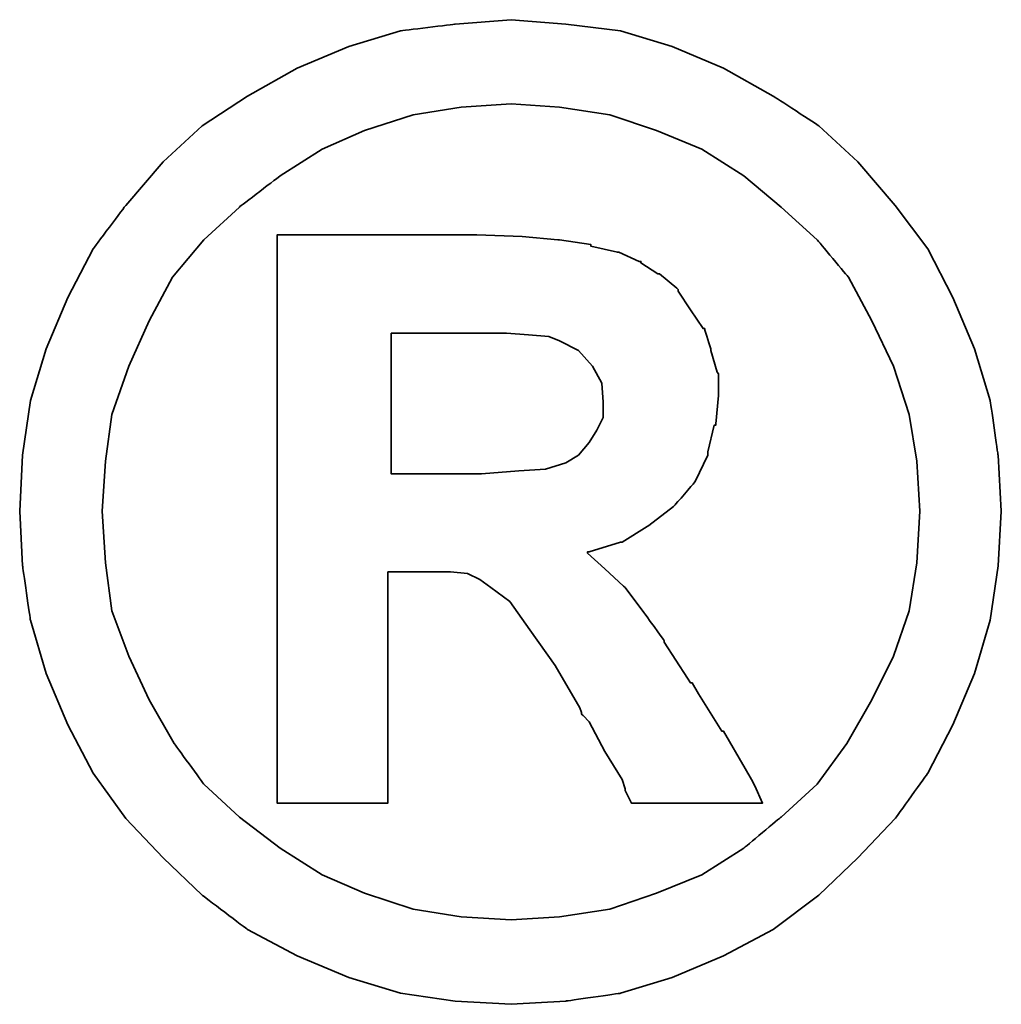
# Model space of a CAD drawing. Header units: millimetres. Extents: x 13 to 415, y 108 to 235.
# Tile 50 of 53: x 321.71 to 323.35, y 145.32 to 146.97. Entities that reach past the tile are written whole.
import ezdxf

# ---------------------------------------------------------------- set-up
doc = ezdxf.new("R2010")
doc.units = ezdxf.units.MM
doc.header["$LTSCALE"] = 0.15
doc.layers.add('DIM', color=4, linetype='CONTINUOUS')
doc.layers.add('layer 1', color=7, linetype='CONTINUOUS')

# ---------------------------------------------------------------- blocks, each defined once
blk = doc.blocks.new('TBI MOTION logo(完整正式版)')
at = {"layer": 'layer 1', "color": 22, "lineweight": 35}
for points, knots in [([(81.20634, 4.98624), (81.20634, 4.98624), (81.18649, 5.32862), (81.18649, 5.32862), (81.18649, 5.32862), (81.18649, 5.32862), (81.13886, 5.66206), (81.13886, 5.66206), (81.13886, 5.66206), (81.13886, 5.66206), (81.04359, 5.97764), (81.04359, 5.97764), (81.04359, 5.97764), (81.04359, 5.97764), (80.91061, 6.29124), (80.91061, 6.29124), (80.91061, 6.29124), (80.91061, 6.29124), (80.75778, 6.58697), (80.75778, 6.58697), (80.75778, 6.58697), (80.75778, 6.58697), (80.5593, 6.85294), (80.5593, 6.85294), (80.5593, 6.85294), (80.5593, 6.85294), (80.33105, 7.1189), (80.33105, 7.1189), (80.33105, 7.1189), (80.33105, 7.1189), (80.09287, 7.33921), (80.09287, 7.33921), (80.09287, 7.33921), (80.09287, 7.33921), (79.815, 7.51982), (79.815, 7.51982), (79.815, 7.51982), (79.815, 7.51982), (79.51133, 7.69051), (79.51133, 7.69051), (79.51133, 7.69051), (79.51133, 7.69051), (79.19773, 7.8235), (79.19773, 7.8235), (79.19773, 7.8235), (79.19773, 7.8235), (78.88215, 7.91877), (78.88215, 7.91877), (78.88215, 7.91877), (78.88215, 7.91877), (78.54871, 7.95846), (78.54871, 7.95846), (78.54871, 7.95846), (78.54871, 7.95846), (78.21526, 7.98625), (78.21526, 7.98625), (78.21526, 7.98625), (78.21526, 7.98625), (77.87388, 7.95846), (77.87388, 7.95846), (77.87388, 7.95846), (77.87388, 7.95846), (77.54044, 7.91877), (77.54044, 7.91877), (77.54044, 7.91877), (77.54044, 7.91877), (77.22485, 7.8235), (77.22485, 7.8235), (77.22485, 7.8235), (77.22485, 7.8235), (76.91027, 7.69051), (76.91027, 7.69051), (76.91027, 7.69051), (76.91027, 7.69051), (76.6056, 7.51982), (76.6056, 7.51982), (76.6056, 7.51982), (76.6056, 7.51982), (76.32972, 7.33921), (76.32972, 7.33921), (76.32972, 7.33921), (76.32972, 7.33921), (76.09154, 7.1189), (76.09154, 7.1189), (76.09154, 7.1189), (76.09154, 7.1189), (75.86329, 6.85294), (75.86329, 6.85294), (75.86329, 6.85294), (75.86329, 6.85294), (75.66382, 6.58697), (75.66382, 6.58697), (75.66382, 6.58697), (75.66382, 6.58697), (75.51099, 6.29124), (75.51099, 6.29124), (75.51099, 6.29124), (75.51099, 6.29124), (75.37702, 5.97764), (75.37702, 5.97764), (75.37702, 5.97764), (75.37702, 5.97764), (75.28175, 5.66206), (75.28175, 5.66206), (75.28175, 5.66206), (75.28175, 5.66206), (75.23411, 5.32862), (75.23411, 5.32862), (75.23411, 5.32862), (75.23411, 5.32862), (75.21625, 4.98624), (75.21625, 4.98624), (75.21625, 4.98624), (75.21625, 4.98624), (75.23411, 4.6528), (75.23411, 4.6528), (75.23411, 4.6528), (75.23411, 4.6528), (75.28175, 4.32035), (75.28175, 4.32035), (75.28175, 4.32035), (75.28175, 4.32035), (75.37702, 3.99583), (75.37702, 3.99583), (75.37702, 3.99583), (75.37702, 3.99583), (75.51099, 3.68224), (75.51099, 3.68224), (75.51099, 3.68224), (75.51099, 3.68224), (75.66382, 3.38749), (75.66382, 3.38749), (75.66382, 3.38749), (75.66382, 3.38749), (75.86329, 3.10963), (75.86329, 3.10963), (75.86329, 3.10963), (75.86329, 3.10963), (76.09154, 2.87145), (76.09154, 2.87145), (76.09154, 2.87145), (76.09154, 2.87145), (76.32972, 2.6432), (76.32972, 2.6432), (76.32972, 2.6432), (76.32972, 2.6432), (76.6056, 2.43381), (76.6056, 2.43381), (76.6056, 2.43381), (76.6056, 2.43381), (76.91027, 2.27205), (76.91027, 2.27205), (76.91027, 2.27205), (76.91027, 2.27205), (77.22485, 2.13906), (77.22485, 2.13906), (77.22485, 2.13906), (77.22485, 2.13906), (77.54044, 2.0438), (77.54044, 2.0438), (77.54044, 2.0438), (77.54044, 2.0438), (77.87388, 1.99616), (77.87388, 1.99616), (77.87388, 1.99616), (77.87388, 1.99616), (78.21526, 1.97631), (78.21526, 1.97631), (78.21526, 1.97631), (78.21526, 1.97631), (78.54871, 1.99616), (78.54871, 1.99616), (78.54871, 1.99616), (78.54871, 1.99616), (78.88215, 2.0438), (78.88215, 2.0438), (78.88215, 2.0438), (78.88215, 2.0438), (79.19773, 2.13906), (79.19773, 2.13906), (79.19773, 2.13906), (79.19773, 2.13906), (79.51133, 2.27205), (79.51133, 2.27205), (79.51133, 2.27205), (79.51133, 2.27205), (79.815, 2.43381), (79.815, 2.43381), (79.815, 2.43381), (79.815, 2.43381), (80.09287, 2.6432), (80.09287, 2.6432), (80.09287, 2.6432), (80.09287, 2.6432), (80.33105, 2.87145), (80.33105, 2.87145), (80.33105, 2.87145), (80.33105, 2.87145), (80.5593, 3.10963), (80.5593, 3.10963), (80.5593, 3.10963), (80.5593, 3.10963), (80.75778, 3.38749), (80.75778, 3.38749), (80.75778, 3.38749), (80.75778, 3.38749), (80.91061, 3.68224), (80.91061, 3.68224), (80.91061, 3.68224), (80.91061, 3.68224), (81.04359, 3.99583), (81.04359, 3.99583), (81.04359, 3.99583), (81.04359, 3.99583), (81.13886, 4.32035), (81.13886, 4.32035), (81.13886, 4.32035), (81.13886, 4.32035), (81.18649, 4.6528), (81.18649, 4.6528), (81.18649, 4.6528), (81.18649, 4.6528), (81.20634, 4.98624), (81.20634, 4.98624)], [0, 0, 0, 0, 0.0178571, 0.0178571, 0.0178571, 0.0178572, 0.0357143, 0.0357143, 0.0357143, 0.0357143, 0.0535714, 0.0535714, 0.0535714, 0.0535714, 0.0714286, 0.0714286, 0.0714286, 0.0714286, 0.0892857, 0.0892857, 0.0892857, 0.0892857, 0.1071429, 0.1071429, 0.1071429, 0.1071429, 0.125, 0.125, 0.125, 0.125, 0.1428571, 0.1428571, 0.1428571, 0.1428572, 0.1607143, 0.1607143, 0.1607143, 0.1607143, 0.1785714, 0.1785714, 0.1785714, 0.1785714, 0.1964286, 0.1964286, 0.1964286, 0.1964286, 0.2142857, 0.2142857, 0.2142857, 0.2142857, 0.2321429, 0.2321429, 0.2321429, 0.2321429, 0.25, 0.25, 0.25, 0.25, 0.2678571, 0.2678571, 0.2678571, 0.2678572, 0.2857143, 0.2857143, 0.2857143, 0.2857143, 0.3035714, 0.3035714, 0.3035714, 0.3035714, 0.3214286, 0.3214286, 0.3214286, 0.3214286, 0.3392857, 0.3392857, 0.3392857, 0.3392857, 0.3571429, 0.3571429, 0.3571429, 0.3571429, 0.375, 0.375, 0.375, 0.375, 0.3928571, 0.3928571, 0.3928571, 0.3928572, 0.4107143, 0.4107143, 0.4107143, 0.4107143, 0.4285714, 0.4285714, 0.4285714, 0.4285714, 0.4464286, 0.4464286, 0.4464286, 0.4464286, 0.4642857, 0.4642857, 0.4642857, 0.4642857, 0.4821429, 0.4821429, 0.4821429, 0.4821429, 0.5, 0.5, 0.5, 0.5, 0.5178571, 0.5178571, 0.5178571, 0.5178572, 0.5357143, 0.5357143, 0.5357143, 0.5357143, 0.5535714, 0.5535714, 0.5535714, 0.5535714, 0.5714286, 0.5714286, 0.5714286, 0.5714286, 0.5892857, 0.5892857, 0.5892857, 0.5892857, 0.6071429, 0.6071429, 0.6071429, 0.6071429, 0.625, 0.625, 0.625, 0.625, 0.6428571, 0.6428571, 0.6428571, 0.6428572, 0.6607143, 0.6607143, 0.6607143, 0.6607143, 0.6785714, 0.6785714, 0.6785714, 0.6785714, 0.6964286, 0.6964286, 0.6964286, 0.6964286, 0.7142857, 0.7142857, 0.7142857, 0.7142857, 0.7321429, 0.7321429, 0.7321429, 0.7321429, 0.75, 0.75, 0.75, 0.75, 0.7678571, 0.7678571, 0.7678571, 0.7678572, 0.7857143, 0.7857143, 0.7857143, 0.7857143, 0.8035714, 0.8035714, 0.8035714, 0.8035714, 0.8214286, 0.8214286, 0.8214286, 0.8214286, 0.8392857, 0.8392857, 0.8392857, 0.8392857, 0.8571429, 0.8571429, 0.8571429, 0.8571429, 0.875, 0.875, 0.875, 0.875, 0.8928571, 0.8928571, 0.8928571, 0.8928572, 0.9107143, 0.9107143, 0.9107143, 0.9107143, 0.9285714, 0.9285714, 0.9285714, 0.9285714, 0.9464286, 0.9464286, 0.9464286, 0.9464286, 0.9642857, 0.9642857, 0.9642857, 0.9642857, 0.9821429, 0.9821429, 0.9821429, 0.9821429, 1, 1, 1, 1]), ([(80.71014, 4.98624), (80.71014, 4.98624), (80.69129, 5.29091), (80.69129, 5.29091), (80.69129, 5.29091), (80.69129, 5.29091), (80.64464, 5.57672), (80.64464, 5.57672), (80.64464, 5.57672), (80.64464, 5.57672), (80.54937, 5.87245), (80.54937, 5.87245), (80.54937, 5.87245), (80.54937, 5.87245), (80.41639, 6.14833), (80.41639, 6.14833), (80.41639, 6.14833), (80.41639, 6.14833), (80.27349, 6.41429), (80.27349, 6.41429), (80.27349, 6.41429), (80.27349, 6.41429), (80.08295, 6.64255), (80.08295, 6.64255), (80.08295, 6.64255), (80.08295, 6.64255), (79.86264, 6.84301), (79.86264, 6.84301), (79.86264, 6.84301), (79.86264, 6.84301), (79.63439, 7.03355), (79.63439, 7.03355), (79.63439, 7.03355), (79.63439, 7.03355), (79.37835, 7.1963), (79.37835, 7.1963), (79.37835, 7.1963), (79.37835, 7.1963), (79.10246, 7.30944), (79.10246, 7.30944), (79.10246, 7.30944), (79.10246, 7.30944), (78.81665, 7.40471), (78.81665, 7.40471), (78.81665, 7.40471), (78.81665, 7.40471), (78.511, 7.45234), (78.511, 7.45234), (78.511, 7.45234), (78.511, 7.45234), (78.21526, 7.47219), (78.21526, 7.47219), (78.21526, 7.47219), (78.21526, 7.47219), (77.9106, 7.45234), (77.9106, 7.45234), (77.9106, 7.45234), (77.9106, 7.45234), (77.61685, 7.40471), (77.61685, 7.40471), (77.61685, 7.40471), (77.61685, 7.40471), (77.32012, 7.30944), (77.32012, 7.30944), (77.32012, 7.30944), (77.32012, 7.30944), (77.06309, 7.1963), (77.06309, 7.1963), (77.06309, 7.1963), (77.06309, 7.1963), (76.80606, 7.03355), (76.80606, 7.03355), (76.80606, 7.03355), (76.80606, 7.03355), (76.55797, 6.84301), (76.55797, 6.84301), (76.55797, 6.84301), (76.55797, 6.84301), (76.34063, 6.64255), (76.34063, 6.64255), (76.34063, 6.64255), (76.34063, 6.64255), (76.1491, 6.41429), (76.1491, 6.41429), (76.1491, 6.41429), (76.1491, 6.41429), (76.0062, 6.14833), (76.0062, 6.14833), (76.0062, 6.14833), (76.0062, 6.14833), (75.88314, 5.87245), (75.88314, 5.87245), (75.88314, 5.87245), (75.88314, 5.87245), (75.77794, 5.57672), (75.77794, 5.57672), (75.77794, 5.57672), (75.77794, 5.57672), (75.73924, 5.29091), (75.73924, 5.29091), (75.73924, 5.29091), (75.73924, 5.29091), (75.72039, 4.98624), (75.72039, 4.98624), (75.72039, 4.98624), (75.72039, 4.98624), (75.73924, 4.67165), (75.73924, 4.67165), (75.73924, 4.67165), (75.73924, 4.67165), (75.77794, 4.37791), (75.77794, 4.37791), (75.77794, 4.37791), (75.77794, 4.37791), (75.88314, 4.10102), (75.88314, 4.10102), (75.88314, 4.10102), (75.88314, 4.10102), (76.0062, 3.83407), (76.0062, 3.83407), (76.0062, 3.83407), (76.0062, 3.83407), (76.15902, 3.56811), (76.15902, 3.56811), (76.15902, 3.56811), (76.15902, 3.56811), (76.34063, 3.32001), (76.34063, 3.32001), (76.34063, 3.32001), (76.34063, 3.32001), (76.55797, 3.11955), (76.55797, 3.11955), (76.55797, 3.11955), (76.55797, 3.11955), (76.80606, 2.92901), (76.80606, 2.92901), (76.80606, 2.92901), (76.80606, 2.92901), (77.06309, 2.76725), (77.06309, 2.76725), (77.06309, 2.76725), (77.06309, 2.76725), (77.32012, 2.65412), (77.32012, 2.65412), (77.32012, 2.65412), (77.32012, 2.65412), (77.61685, 2.55786), (77.61685, 2.55786), (77.61685, 2.55786), (77.61685, 2.55786), (77.9106, 2.51022), (77.9106, 2.51022), (77.9106, 2.51022), (77.9106, 2.51022), (78.21526, 2.49137), (78.21526, 2.49137), (78.21526, 2.49137), (78.21526, 2.49137), (78.511, 2.51022), (78.511, 2.51022), (78.511, 2.51022), (78.511, 2.51022), (78.81665, 2.55786), (78.81665, 2.55786), (78.81665, 2.55786), (78.81665, 2.55786), (79.10246, 2.65412), (79.10246, 2.65412), (79.10246, 2.65412), (79.10246, 2.65412), (79.37835, 2.76725), (79.37835, 2.76725), (79.37835, 2.76725), (79.37835, 2.76725), (79.63439, 2.92901), (79.63439, 2.92901), (79.63439, 2.92901), (79.63439, 2.92901), (79.86264, 3.11955), (79.86264, 3.11955), (79.86264, 3.11955), (79.86264, 3.11955), (80.08295, 3.32001), (80.08295, 3.32001), (80.08295, 3.32001), (80.08295, 3.32001), (80.26356, 3.56811), (80.26356, 3.56811), (80.26356, 3.56811), (80.26356, 3.56811), (80.41639, 3.83407), (80.41639, 3.83407), (80.41639, 3.83407), (80.41639, 3.83407), (80.54937, 4.10102), (80.54937, 4.10102), (80.54937, 4.10102), (80.54937, 4.10102), (80.64464, 4.37791), (80.64464, 4.37791), (80.64464, 4.37791), (80.64464, 4.37791), (80.69129, 4.67165), (80.69129, 4.67165), (80.69129, 4.67165), (80.69129, 4.67165), (80.71014, 4.98624), (80.71014, 4.98624)], [0, 0, 0, 0, 0.0192308, 0.0192308, 0.0192308, 0.0192308, 0.0384615, 0.0384615, 0.0384615, 0.0384615, 0.0576923, 0.0576923, 0.0576923, 0.0576923, 0.0769231, 0.0769231, 0.0769231, 0.0769231, 0.0961538, 0.0961538, 0.0961538, 0.0961539, 0.1153846, 0.1153846, 0.1153846, 0.1153846, 0.1346154, 0.1346154, 0.1346154, 0.1346154, 0.1538462, 0.1538462, 0.1538462, 0.1538462, 0.1730769, 0.1730769, 0.1730769, 0.1730769, 0.1923077, 0.1923077, 0.1923077, 0.1923077, 0.2115385, 0.2115385, 0.2115385, 0.2115385, 0.2307692, 0.2307692, 0.2307692, 0.2307692, 0.25, 0.25, 0.25, 0.25, 0.2692308, 0.2692308, 0.2692308, 0.2692308, 0.2884615, 0.2884615, 0.2884615, 0.2884615, 0.3076923, 0.3076923, 0.3076923, 0.3076923, 0.3269231, 0.3269231, 0.3269231, 0.3269231, 0.3461538, 0.3461538, 0.3461538, 0.3461539, 0.3653846, 0.3653846, 0.3653846, 0.3653846, 0.3846154, 0.3846154, 0.3846154, 0.3846154, 0.4038462, 0.4038462, 0.4038462, 0.4038462, 0.4230769, 0.4230769, 0.4230769, 0.4230769, 0.4423077, 0.4423077, 0.4423077, 0.4423077, 0.4615385, 0.4615385, 0.4615385, 0.4615385, 0.4807692, 0.4807692, 0.4807692, 0.4807692, 0.5, 0.5, 0.5, 0.5, 0.5192308, 0.5192308, 0.5192308, 0.5192308, 0.5384615, 0.5384615, 0.5384615, 0.5384615, 0.5576923, 0.5576923, 0.5576923, 0.5576923, 0.5769231, 0.5769231, 0.5769231, 0.5769231, 0.5961538, 0.5961538, 0.5961538, 0.5961539, 0.6153846, 0.6153846, 0.6153846, 0.6153846, 0.6346154, 0.6346154, 0.6346154, 0.6346154, 0.6538462, 0.6538462, 0.6538462, 0.6538462, 0.6730769, 0.6730769, 0.6730769, 0.6730769, 0.6923077, 0.6923077, 0.6923077, 0.6923077, 0.7115385, 0.7115385, 0.7115385, 0.7115385, 0.7307692, 0.7307692, 0.7307692, 0.7307692, 0.75, 0.75, 0.75, 0.75, 0.7692308, 0.7692308, 0.7692308, 0.7692308, 0.7884615, 0.7884615, 0.7884615, 0.7884615, 0.8076923, 0.8076923, 0.8076923, 0.8076923, 0.8269231, 0.8269231, 0.8269231, 0.8269231, 0.8461538, 0.8461538, 0.8461538, 0.8461539, 0.8653846, 0.8653846, 0.8653846, 0.8653846, 0.8846154, 0.8846154, 0.8846154, 0.8846154, 0.9038462, 0.9038462, 0.9038462, 0.9038462, 0.9230769, 0.9230769, 0.9230769, 0.9230769, 0.9423077, 0.9423077, 0.9423077, 0.9423077, 0.9615385, 0.9615385, 0.9615385, 0.9615385, 0.9807692, 0.9807692, 0.9807692, 0.9807692, 1, 1, 1, 1]), ([(76.78721, 3.2823), (76.78721, 3.2823), (76.78721, 3.32001), (76.78721, 3.32001), (76.78721, 3.32001), (76.78721, 3.32001), (76.78721, 3.42422), (76.78721, 3.42422), (76.78721, 3.42422), (76.78721, 3.42422), (76.78721, 3.59689), (76.78721, 3.59689), (76.78721, 3.59689), (76.78721, 3.59689), (76.78721, 3.80529), (76.78721, 3.80529), (76.78721, 3.80529), (76.78721, 3.80529), (76.78721, 4.0524), (76.78721, 4.0524), (76.78721, 4.0524), (76.78721, 4.0524), (76.78721, 4.32035), (76.78721, 4.32035), (76.78721, 4.32035), (76.78721, 4.32035), (76.78721, 4.92868), (76.78721, 4.92868), (76.78721, 4.92868), (76.78721, 4.92868), (76.78721, 5.53801), (76.78721, 5.53801), (76.78721, 5.53801), (76.78721, 5.53801), (76.78721, 5.82482), (76.78721, 5.82482), (76.78721, 5.82482), (76.78721, 5.82482), (76.78721, 6.07291), (76.78721, 6.07291), (76.78721, 6.07291), (76.78721, 6.07291), (76.78721, 6.30017), (76.78721, 6.30017), (76.78721, 6.30017), (76.78721, 6.30017), (76.78721, 6.45399), (76.78721, 6.45399), (76.78721, 6.45399), (76.78721, 6.45399), (76.78721, 6.5572), (76.78721, 6.5572), (76.78721, 6.5572), (76.78721, 6.5572), (76.78721, 6.59689), (76.78721, 6.59689), (76.78721, 6.59689), (76.78721, 6.59689), (76.78721, 6.67232), (76.78721, 6.67232), (76.78721, 6.67232), (76.78721, 6.67232), (76.8537, 6.67232), (76.8537, 6.67232), (76.8537, 6.67232), (76.8537, 6.67232), (76.87355, 6.67232), (76.87355, 6.67232), (76.87355, 6.67232), (76.87355, 6.67232), (76.91027, 6.67232), (76.91027, 6.67232), (76.91027, 6.67232), (76.91027, 6.67232), (77.04424, 6.67232), (77.04424, 6.67232), (77.04424, 6.67232), (77.04424, 6.67232), (77.22485, 6.67232), (77.22485, 6.67232), (77.22485, 6.67232), (77.22485, 6.67232), (77.43524, 6.67232), (77.43524, 6.67232), (77.43524, 6.67232), (77.43524, 6.67232), (77.65357, 6.67232), (77.65357, 6.67232), (77.65357, 6.67232), (77.65357, 6.67232), (77.82625, 6.67232), (77.82625, 6.67232), (77.82625, 6.67232), (77.82625, 6.67232), (77.94037, 6.67232), (77.94037, 6.67232), (77.94037, 6.67232), (77.94037, 6.67232), (77.97709, 6.67232), (77.97709, 6.67232), (77.97709, 6.67232), (77.97709, 6.67232), (77.99694, 6.67232), (77.99694, 6.67232), (77.99694, 6.67232), (77.99694, 6.67232), (78.00686, 6.67232), (78.00686, 6.67232), (78.00686, 6.67232), (78.00686, 6.67232), (78.28275, 6.6624), (78.28275, 6.6624), (78.28275, 6.6624), (78.28275, 6.6624), (78.50107, 6.64255), (78.50107, 6.64255), (78.50107, 6.64255), (78.50107, 6.64255), (78.511, 6.64255), (78.511, 6.64255), (78.511, 6.64255), (78.511, 6.64255), (78.70154, 6.61476), (78.70154, 6.61476), (78.70154, 6.61476), (78.70154, 6.61476), (78.70154, 6.60483), (78.70154, 6.60483), (78.70154, 6.60483), (78.70154, 6.60483), (78.86429, 6.56713), (78.86429, 6.56713), (78.86429, 6.56713), (78.86429, 6.56713), (78.87223, 6.56713), (78.87223, 6.56713), (78.87223, 6.56713), (78.87223, 6.56713), (78.99727, 6.51056), (78.99727, 6.51056), (78.99727, 6.51056), (78.99727, 6.51056), (79.00719, 6.51056), (79.00719, 6.51056), (79.00719, 6.51056), (79.00719, 6.51056), (79.00719, 6.50162), (79.00719, 6.50162), (79.00719, 6.50162), (79.00719, 6.50162), (79.1104, 6.43415), (79.1104, 6.43415), (79.1104, 6.43415), (79.1104, 6.43415), (79.12132, 6.43415), (79.12132, 6.43415), (79.12132, 6.43415), (79.12132, 6.43415), (79.22552, 6.34781), (79.22552, 6.34781), (79.22552, 6.34781), (79.22552, 6.34781), (79.23544, 6.33888), (79.23544, 6.33888), (79.23544, 6.33888), (79.23544, 6.33888), (79.23544, 6.32895), (79.23544, 6.32895), (79.23544, 6.32895), (79.23544, 6.32895), (79.31087, 6.21483), (79.31087, 6.21483), (79.31087, 6.21483), (79.31087, 6.21483), (79.38629, 6.1007), (79.38629, 6.1007), (79.38629, 6.1007), (79.38629, 6.1007), (79.3972, 6.1007), (79.3972, 6.1007), (79.3972, 6.1007), (79.3972, 6.1007), (79.3972, 6.09078), (79.3972, 6.09078), (79.3972, 6.09078), (79.3972, 6.09078), (79.43392, 5.97764), (79.43392, 5.97764), (79.43392, 5.97764), (79.43392, 5.97764), (79.43392, 5.96772), (79.43392, 5.96772), (79.43392, 5.96772), (79.43392, 5.96772), (79.47362, 5.83474), (79.47362, 5.83474), (79.47362, 5.83474), (79.47362, 5.83474), (79.48156, 5.82482), (79.48156, 5.82482), (79.48156, 5.82482), (79.48156, 5.82482), (79.48156, 5.69977), (79.48156, 5.69977), (79.48156, 5.69977), (79.48156, 5.69977), (79.48156, 5.69183), (79.48156, 5.69183), (79.48156, 5.69183), (79.48156, 5.69183), (79.4637, 5.51915), (79.4637, 5.51915), (79.4637, 5.51915), (79.4637, 5.51915), (79.4637, 5.51122), (79.4637, 5.51122), (79.4637, 5.51122), (79.4637, 5.51122), (79.45377, 5.51122), (79.45377, 5.51122), (79.45377, 5.51122), (79.45377, 5.51122), (79.41507, 5.34847), (79.41507, 5.34847), (79.41507, 5.34847), (79.41507, 5.34847), (79.41507, 5.33854), (79.41507, 5.33854), (79.41507, 5.33854), (79.41507, 5.33854), (79.41507, 5.32862), (79.41507, 5.32862), (79.41507, 5.32862), (79.41507, 5.32862), (79.33865, 5.16785), (79.33865, 5.16785), (79.33865, 5.16785), (79.33865, 5.16785), (79.33071, 5.15693), (79.33071, 5.15693), (79.33071, 5.15693), (79.33071, 5.15693), (79.2156, 5.02495), (79.2156, 5.02495), (79.2156, 5.02495), (79.2156, 5.02495), (79.20567, 5.01502), (79.20567, 5.01502), (79.20567, 5.01502), (79.20567, 5.01502), (79.05483, 4.89991), (79.05483, 4.89991), (79.05483, 4.89991), (79.05483, 4.89991), (79.04491, 4.89197), (79.04491, 4.89197), (79.04491, 4.89197), (79.04491, 4.89197), (78.89208, 4.7967), (78.89208, 4.7967), (78.89208, 4.7967), (78.89208, 4.7967), (78.88215, 4.7967), (78.88215, 4.7967), (78.88215, 4.7967), (78.88215, 4.7967), (78.69161, 4.73913), (78.69161, 4.73913), (78.69161, 4.73913), (78.69161, 4.73913), (78.68169, 4.73913), (78.68169, 4.73913), (78.68169, 4.73913), (78.68169, 4.73913), (78.68169, 4.72921), (78.68169, 4.72921), (78.68169, 4.72921), (78.68169, 4.72921), (78.78688, 4.63394), (78.78688, 4.63394), (78.78688, 4.63394), (78.78688, 4.63394), (78.902, 4.52875), (78.902, 4.52875), (78.902, 4.52875), (78.902, 4.52875), (78.91093, 4.52081), (78.91093, 4.52081), (78.91093, 4.52081), (78.91093, 4.52081), (79.02506, 4.36798), (79.02506, 4.36798), (79.02506, 4.36798), (79.02506, 4.36798), (79.1501, 4.1953), (79.1501, 4.1953), (79.1501, 4.1953), (79.1501, 4.1953), (79.1501, 4.18736), (79.1501, 4.18736), (79.1501, 4.18736), (79.1501, 4.18736), (79.29201, 3.96705), (79.29201, 3.96705), (79.29201, 3.96705), (79.29201, 3.96705), (79.31087, 3.93828), (79.31087, 3.93828), (79.31087, 3.93828), (79.31087, 3.93828), (79.32079, 3.93828), (79.32079, 3.93828), (79.32079, 3.93828), (79.32079, 3.93828), (79.3585, 3.87178), (79.3585, 3.87178), (79.3585, 3.87178), (79.3585, 3.87178), (79.50141, 3.64353), (79.50141, 3.64353), (79.50141, 3.64353), (79.50141, 3.64353), (79.51133, 3.64353), (79.51133, 3.64353), (79.51133, 3.64353), (79.51133, 3.64353), (79.64431, 3.41528), (79.64431, 3.41528), (79.64431, 3.41528), (79.64431, 3.41528), (79.68202, 3.3478), (79.68202, 3.3478), (79.68202, 3.3478), (79.68202, 3.3478), (79.70187, 3.31009), (79.70187, 3.31009), (79.70187, 3.31009), (79.70187, 3.31009), (79.7495, 3.2049), (79.7495, 3.2049), (79.7495, 3.2049), (79.7495, 3.2049), (79.64431, 3.2049), (79.64431, 3.2049), (79.64431, 3.2049), (79.64431, 3.2049), (79.62546, 3.2049), (79.62546, 3.2049), (79.62546, 3.2049), (79.62546, 3.2049), (79.53912, 3.2049), (79.53912, 3.2049), (79.53912, 3.2049), (79.53912, 3.2049), (79.31087, 3.2049), (79.31087, 3.2049), (79.31087, 3.2049), (79.31087, 3.2049), (79.08262, 3.2049), (79.08262, 3.2049), (79.08262, 3.2049), (79.08262, 3.2049), (79.00719, 3.2049), (79.00719, 3.2049), (79.00719, 3.2049), (79.00719, 3.2049), (78.98735, 3.2049), (78.98735, 3.2049), (78.98735, 3.2049), (78.98735, 3.2049), (78.94964, 3.2049), (78.94964, 3.2049), (78.94964, 3.2049), (78.94964, 3.2049), (78.92979, 3.24459), (78.92979, 3.24459), (78.92979, 3.24459), (78.92979, 3.24459), (78.91093, 3.2823), (78.91093, 3.2823), (78.91093, 3.2823), (78.91093, 3.2823), (78.91093, 3.29223), (78.91093, 3.29223), (78.91093, 3.29223), (78.91093, 3.29223), (78.89208, 3.3478), (78.89208, 3.3478), (78.89208, 3.3478), (78.89208, 3.3478), (78.78688, 3.52048), (78.78688, 3.52048), (78.78688, 3.52048), (78.78688, 3.52048), (78.69161, 3.7001), (78.69161, 3.7001), (78.69161, 3.7001), (78.69161, 3.7001), (78.6539, 3.7388), (78.6539, 3.7388), (78.6539, 3.7388), (78.6539, 3.7388), (78.64398, 3.74873), (78.64398, 3.74873), (78.64398, 3.74873), (78.64398, 3.74873), (78.64398, 3.75766), (78.64398, 3.75766), (78.64398, 3.75766), (78.64398, 3.75766), (78.63405, 3.78644), (78.63405, 3.78644), (78.63405, 3.78644), (78.63405, 3.78644), (78.48321, 4.04347), (78.48321, 4.04347), (78.48321, 4.04347), (78.48321, 4.04347), (78.33038, 4.2618), (78.33038, 4.2618), (78.33038, 4.2618), (78.33038, 4.2618), (78.20732, 4.43447), (78.20732, 4.43447), (78.20732, 4.43447), (78.20732, 4.43447), (78.09221, 4.52081), (78.09221, 4.52081), (78.09221, 4.52081), (78.09221, 4.52081), (78.02472, 4.56845), (78.02472, 4.56845), (78.02472, 4.56845), (78.02472, 4.56845), (77.9493, 4.60616), (77.9493, 4.60616), (77.9493, 4.60616), (77.9493, 4.60616), (77.8451, 4.61608), (77.8451, 4.61608), (77.8451, 4.61608), (77.8451, 4.61608), (77.71113, 4.61608), (77.71113, 4.61608), (77.71113, 4.61608), (77.71113, 4.61608), (77.69128, 4.61608), (77.69128, 4.61608), (77.69128, 4.61608), (77.69128, 4.61608), (77.67342, 4.61608), (77.67342, 4.61608), (77.67342, 4.61608), (77.67342, 4.61608), (77.5583, 4.61608), (77.5583, 4.61608), (77.5583, 4.61608), (77.5583, 4.61608), (77.46303, 4.61608), (77.46303, 4.61608), (77.46303, 4.61608), (77.46303, 4.61608), (77.46303, 4.54761), (77.46303, 4.54761), (77.46303, 4.54761), (77.46303, 4.54761), (77.46303, 4.47318), (77.46303, 4.47318), (77.46303, 4.47318), (77.46303, 4.47318), (77.46303, 4.24294), (77.46303, 4.24294), (77.46303, 4.24294), (77.46303, 4.24294), (77.46303, 3.99583), (77.46303, 3.99583), (77.46303, 3.99583), (77.46303, 3.99583), (77.46303, 3.72888), (77.46303, 3.72888), (77.46303, 3.72888), (77.46303, 3.72888), (77.46303, 3.51055), (77.46303, 3.51055), (77.46303, 3.51055), (77.46303, 3.51055), (77.46303, 3.42422), (77.46303, 3.42422), (77.46303, 3.42422), (77.46303, 3.42422), (77.46303, 3.35773), (77.46303, 3.35773), (77.46303, 3.35773), (77.46303, 3.35773), (77.46303, 3.30017), (77.46303, 3.30017), (77.46303, 3.30017), (77.46303, 3.30017), (77.46303, 3.2823), (77.46303, 3.2823), (77.46303, 3.2823), (77.46303, 3.2823), (77.46303, 3.2049), (77.46303, 3.2049), (77.46303, 3.2049), (77.46303, 3.2049), (77.39753, 3.2049), (77.39753, 3.2049), (77.39753, 3.2049), (77.39753, 3.2049), (77.37768, 3.2049), (77.37768, 3.2049), (77.37768, 3.2049), (77.37768, 3.2049), (77.32012, 3.2049), (77.32012, 3.2049), (77.32012, 3.2049), (77.32012, 3.2049), (77.12165, 3.2049), (77.12165, 3.2049), (77.12165, 3.2049), (77.12165, 3.2049), (76.94897, 3.2049), (76.94897, 3.2049), (76.94897, 3.2049), (76.94897, 3.2049), (76.8924, 3.2049), (76.8924, 3.2049), (76.8924, 3.2049), (76.8924, 3.2049), (76.8537, 3.2049), (76.8537, 3.2049), (76.8537, 3.2049), (76.8537, 3.2049), (76.78721, 3.2049), (76.78721, 3.2049), (76.78721, 3.2049), (76.78721, 3.2049), (76.78721, 3.2823), (76.78721, 3.2823)], [0, 0, 0, 0, 0.0074074, 0.0074074, 0.0074074, 0.0074074, 0.0148148, 0.0148148, 0.0148148, 0.0148148, 0.0222222, 0.0222222, 0.0222222, 0.0222222, 0.0296296, 0.0296296, 0.0296296, 0.0296296, 0.037037, 0.037037, 0.037037, 0.037037, 0.0444444, 0.0444444, 0.0444444, 0.0444445, 0.0518519, 0.0518519, 0.0518519, 0.0518519, 0.0592593, 0.0592593, 0.0592593, 0.0592593, 0.0666667, 0.0666667, 0.0666667, 0.0666667, 0.0740741, 0.0740741, 0.0740741, 0.0740741, 0.0814815, 0.0814815, 0.0814815, 0.0814815, 0.0888889, 0.0888889, 0.0888889, 0.0888889, 0.0962963, 0.0962963, 0.0962963, 0.0962963, 0.1037037, 0.1037037, 0.1037037, 0.1037037, 0.1111111, 0.1111111, 0.1111111, 0.1111111, 0.1185185, 0.1185185, 0.1185185, 0.1185185, 0.1259259, 0.1259259, 0.1259259, 0.1259259, 0.1333333, 0.1333333, 0.1333333, 0.1333333, 0.1407407, 0.1407407, 0.1407407, 0.1407408, 0.1481481, 0.1481481, 0.1481481, 0.1481482, 0.1555556, 0.1555556, 0.1555556, 0.1555556, 0.162963, 0.162963, 0.162963, 0.162963, 0.1703704, 0.1703704, 0.1703704, 0.1703704, 0.1777778, 0.1777778, 0.1777778, 0.1777778, 0.1851852, 0.1851852, 0.1851852, 0.1851852, 0.1925926, 0.1925926, 0.1925926, 0.1925926, 0.2, 0.2, 0.2, 0.2, 0.2074074, 0.2074074, 0.2074074, 0.2074074, 0.2148148, 0.2148148, 0.2148148, 0.2148148, 0.2222222, 0.2222222, 0.2222222, 0.2222222, 0.2296296, 0.2296296, 0.2296296, 0.2296296, 0.237037, 0.237037, 0.237037, 0.237037, 0.2444444, 0.2444444, 0.2444444, 0.2444445, 0.2518519, 0.2518519, 0.2518519, 0.2518519, 0.2592593, 0.2592593, 0.2592593, 0.2592593, 0.2666667, 0.2666667, 0.2666667, 0.2666667, 0.2740741, 0.2740741, 0.2740741, 0.2740741, 0.2814815, 0.2814815, 0.2814815, 0.2814815, 0.2888889, 0.2888889, 0.2888889, 0.2888889, 0.2962963, 0.2962963, 0.2962963, 0.2962963, 0.3037037, 0.3037037, 0.3037037, 0.3037037, 0.3111111, 0.3111111, 0.3111111, 0.3111111, 0.3185185, 0.3185185, 0.3185185, 0.3185185, 0.3259259, 0.3259259, 0.3259259, 0.3259259, 0.3333333, 0.3333333, 0.3333333, 0.3333333, 0.3407407, 0.3407407, 0.3407407, 0.3407408, 0.3481481, 0.3481481, 0.3481481, 0.3481482, 0.3555556, 0.3555556, 0.3555556, 0.3555556, 0.362963, 0.362963, 0.362963, 0.362963, 0.3703704, 0.3703704, 0.3703704, 0.3703704, 0.3777778, 0.3777778, 0.3777778, 0.3777778, 0.3851852, 0.3851852, 0.3851852, 0.3851852, 0.3925926, 0.3925926, 0.3925926, 0.3925926, 0.4, 0.4, 0.4, 0.4, 0.4074074, 0.4074074, 0.4074074, 0.4074074, 0.4148148, 0.4148148, 0.4148148, 0.4148148, 0.4222222, 0.4222222, 0.4222222, 0.4222222, 0.4296296, 0.4296296, 0.4296296, 0.4296296, 0.437037, 0.437037, 0.437037, 0.437037, 0.4444444, 0.4444444, 0.4444444, 0.4444445, 0.4518519, 0.4518519, 0.4518519, 0.4518519, 0.4592593, 0.4592593, 0.4592593, 0.4592593, 0.4666667, 0.4666667, 0.4666667, 0.4666667, 0.4740741, 0.4740741, 0.4740741, 0.4740741, 0.4814815, 0.4814815, 0.4814815, 0.4814815, 0.4888889, 0.4888889, 0.4888889, 0.4888889, 0.4962963, 0.4962963, 0.4962963, 0.4962963, 0.5037037, 0.5037037, 0.5037037, 0.5037037, 0.5111111, 0.5111111, 0.5111111, 0.5111111, 0.5185185, 0.5185185, 0.5185185, 0.5185185, 0.5259259, 0.5259259, 0.5259259, 0.5259259, 0.5333333, 0.5333333, 0.5333333, 0.5333333, 0.5407407, 0.5407407, 0.5407407, 0.5407408, 0.5481481, 0.5481481, 0.5481481, 0.5481482, 0.5555556, 0.5555556, 0.5555556, 0.5555556, 0.562963, 0.562963, 0.562963, 0.562963, 0.5703704, 0.5703704, 0.5703704, 0.5703704, 0.5777778, 0.5777778, 0.5777778, 0.5777778, 0.5851852, 0.5851852, 0.5851852, 0.5851852, 0.5925926, 0.5925926, 0.5925926, 0.5925926, 0.6, 0.6, 0.6, 0.6, 0.6074074, 0.6074074, 0.6074074, 0.6074074, 0.6148148, 0.6148148, 0.6148148, 0.6148148, 0.6222222, 0.6222222, 0.6222222, 0.6222222, 0.6296296, 0.6296296, 0.6296296, 0.6296296, 0.637037, 0.637037, 0.637037, 0.637037, 0.6444444, 0.6444444, 0.6444444, 0.6444445, 0.6518519, 0.6518519, 0.6518519, 0.6518519, 0.6592593, 0.6592593, 0.6592593, 0.6592593, 0.6666667, 0.6666667, 0.6666667, 0.6666667, 0.6740741, 0.6740741, 0.6740741, 0.6740741, 0.6814815, 0.6814815, 0.6814815, 0.6814815, 0.6888889, 0.6888889, 0.6888889, 0.6888889, 0.6962963, 0.6962963, 0.6962963, 0.6962963, 0.7037037, 0.7037037, 0.7037037, 0.7037037, 0.7111111, 0.7111111, 0.7111111, 0.7111111, 0.7185185, 0.7185185, 0.7185185, 0.7185185, 0.7259259, 0.7259259, 0.7259259, 0.7259259, 0.7333333, 0.7333333, 0.7333333, 0.7333333, 0.7407407, 0.7407407, 0.7407407, 0.7407408, 0.7481481, 0.7481481, 0.7481481, 0.7481482, 0.7555556, 0.7555556, 0.7555556, 0.7555556, 0.762963, 0.762963, 0.762963, 0.762963, 0.7703704, 0.7703704, 0.7703704, 0.7703704, 0.7777778, 0.7777778, 0.7777778, 0.7777778, 0.7851852, 0.7851852, 0.7851852, 0.7851852, 0.7925926, 0.7925926, 0.7925926, 0.7925926, 0.8, 0.8, 0.8, 0.8, 0.8074074, 0.8074074, 0.8074074, 0.8074074, 0.8148148, 0.8148148, 0.8148148, 0.8148148, 0.8222222, 0.8222222, 0.8222222, 0.8222222, 0.8296296, 0.8296296, 0.8296296, 0.8296296, 0.837037, 0.837037, 0.837037, 0.837037, 0.8444444, 0.8444444, 0.8444444, 0.8444445, 0.8518519, 0.8518519, 0.8518519, 0.8518519, 0.8592593, 0.8592593, 0.8592593, 0.8592593, 0.8666667, 0.8666667, 0.8666667, 0.8666667, 0.8740741, 0.8740741, 0.8740741, 0.8740741, 0.8814815, 0.8814815, 0.8814815, 0.8814815, 0.8888889, 0.8888889, 0.8888889, 0.8888889, 0.8962963, 0.8962963, 0.8962963, 0.8962963, 0.9037037, 0.9037037, 0.9037037, 0.9037037, 0.9111111, 0.9111111, 0.9111111, 0.9111111, 0.9185185, 0.9185185, 0.9185185, 0.9185185, 0.9259259, 0.9259259, 0.9259259, 0.9259259, 0.9333333, 0.9333333, 0.9333333, 0.9333333, 0.9407407, 0.9407407, 0.9407407, 0.9407408, 0.9481481, 0.9481481, 0.9481481, 0.9481482, 0.9555556, 0.9555556, 0.9555556, 0.9555556, 0.962963, 0.962963, 0.962963, 0.962963, 0.9703704, 0.9703704, 0.9703704, 0.9703704, 0.9777778, 0.9777778, 0.9777778, 0.9777778, 0.9851852, 0.9851852, 0.9851852, 0.9851852, 0.9925926, 0.9925926, 0.9925926, 0.9925926, 1, 1, 1, 1]), ([(77.48288, 6.07291), (77.48288, 6.07291), (77.48288, 5.99551), (77.48288, 5.99551), (77.48288, 5.99551), (77.48288, 5.99551), (77.48288, 5.82482), (77.48288, 5.82482), (77.48288, 5.82482), (77.48288, 5.82482), (77.48288, 5.63328), (77.48288, 5.63328), (77.48288, 5.63328), (77.48288, 5.63328), (77.48288, 5.46358), (77.48288, 5.46358), (77.48288, 5.46358), (77.48288, 5.46358), (77.48288, 5.29091), (77.48288, 5.29091), (77.48288, 5.29091), (77.48288, 5.29091), (77.48288, 5.21449), (77.48288, 5.21449), (77.48288, 5.21449), (77.48288, 5.21449), (77.50074, 5.21449), (77.50074, 5.21449), (77.50074, 5.21449), (77.50074, 5.21449), (77.71113, 5.21449), (77.71113, 5.21449), (77.71113, 5.21449), (77.71113, 5.21449), (77.94037, 5.21449), (77.94037, 5.21449), (77.94037, 5.21449), (77.94037, 5.21449), (78.01579, 5.21449), (78.01579, 5.21449), (78.01579, 5.21449), (78.01579, 5.21449), (78.03465, 5.21449), (78.03465, 5.21449), (78.03465, 5.21449), (78.03465, 5.21449), (78.2629, 5.23335), (78.2629, 5.23335), (78.2629, 5.23335), (78.2629, 5.23335), (78.42565, 5.24327), (78.42565, 5.24327), (78.42565, 5.24327), (78.42565, 5.24327), (78.54871, 5.28098), (78.54871, 5.28098), (78.54871, 5.28098), (78.54871, 5.28098), (78.62611, 5.32862), (78.62611, 5.32862), (78.62611, 5.32862), (78.62611, 5.32862), (78.69161, 5.40503), (78.69161, 5.40503), (78.69161, 5.40503), (78.69161, 5.40503), (78.73925, 5.48145), (78.73925, 5.48145), (78.73925, 5.48145), (78.73925, 5.48145), (78.77696, 5.55885), (78.77696, 5.55885), (78.77696, 5.55885), (78.77696, 5.55885), (78.77696, 5.65214), (78.77696, 5.65214), (78.77696, 5.65214), (78.77696, 5.65214), (78.76902, 5.76726), (78.76902, 5.76726), (78.76902, 5.76726), (78.76902, 5.76726), (78.71146, 5.87245), (78.71146, 5.87245), (78.71146, 5.87245), (78.71146, 5.87245), (78.62611, 5.96772), (78.62611, 5.96772), (78.62611, 5.96772), (78.62611, 5.96772), (78.511, 6.02528), (78.511, 6.02528), (78.511, 6.02528), (78.511, 6.02528), (78.44451, 6.05306), (78.44451, 6.05306), (78.44451, 6.05306), (78.44451, 6.05306), (78.32046, 6.06299), (78.32046, 6.06299), (78.32046, 6.06299), (78.32046, 6.06299), (78.18748, 6.07291), (78.18748, 6.07291), (78.18748, 6.07291), (78.18748, 6.07291), (77.99694, 6.07291), (77.99694, 6.07291), (77.99694, 6.07291), (77.99694, 6.07291), (77.97709, 6.07291), (77.97709, 6.07291), (77.97709, 6.07291), (77.97709, 6.07291), (77.90167, 6.07291), (77.90167, 6.07291), (77.90167, 6.07291), (77.90167, 6.07291), (77.69128, 6.07291), (77.69128, 6.07291), (77.69128, 6.07291), (77.69128, 6.07291), (77.50074, 6.07291), (77.50074, 6.07291), (77.50074, 6.07291), (77.50074, 6.07291), (77.48288, 6.07291), (77.48288, 6.07291)], [0, 0, 0, 0, 0.03125, 0.03125, 0.03125, 0.03125, 0.0625, 0.0625, 0.0625, 0.0625, 0.09375, 0.09375, 0.09375, 0.09375, 0.125, 0.125, 0.125, 0.125, 0.15625, 0.15625, 0.15625, 0.15625, 0.1875, 0.1875, 0.1875, 0.1875, 0.21875, 0.21875, 0.21875, 0.21875, 0.25, 0.25, 0.25, 0.25, 0.28125, 0.28125, 0.28125, 0.28125, 0.3125, 0.3125, 0.3125, 0.3125, 0.34375, 0.34375, 0.34375, 0.34375, 0.375, 0.375, 0.375, 0.375, 0.40625, 0.40625, 0.40625, 0.40625, 0.4375, 0.4375, 0.4375, 0.4375, 0.46875, 0.46875, 0.46875, 0.46875, 0.5, 0.5, 0.5, 0.5, 0.53125, 0.53125, 0.53125, 0.53125, 0.5625, 0.5625, 0.5625, 0.5625, 0.59375, 0.59375, 0.59375, 0.59375, 0.625, 0.625, 0.625, 0.625, 0.65625, 0.65625, 0.65625, 0.65625, 0.6875, 0.6875, 0.6875, 0.6875, 0.71875, 0.71875, 0.71875, 0.71875, 0.75, 0.75, 0.75, 0.75, 0.78125, 0.78125, 0.78125, 0.78125, 0.8125, 0.8125, 0.8125, 0.8125, 0.84375, 0.84375, 0.84375, 0.84375, 0.875, 0.875, 0.875, 0.875, 0.90625, 0.90625, 0.90625, 0.90625, 0.9375, 0.9375, 0.9375, 0.9375, 0.96875, 0.96875, 0.96875, 0.96875, 1, 1, 1, 1])]:
    blk.add_open_spline(points, degree=3, knots=knots, dxfattribs=at)

msp = doc.modelspace()

# ---------------------------------------------------------------- block references
at = {"layer": 'DIM', "color": 7, "xscale": 0.2736514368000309, "yscale": 0.2736514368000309, "zscale": 0.2736514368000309}
msp.add_blockref('TBI MOTION logo(完整正式版)', (301.1303, 144.7803), dxfattribs=at)

doc.saveas('drawing.dxf')
